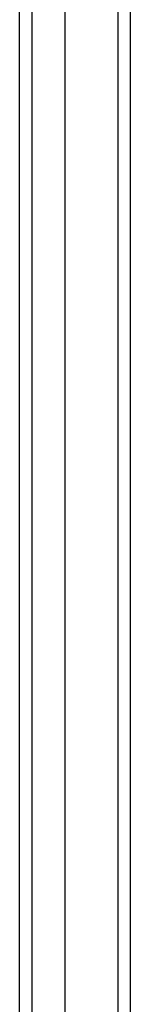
# Model space of a CAD drawing. Header units: inches. Extents: x 18 to 229, y 20 to 132.
# Tile 58 of 115: x 133.981 to 134.847, y 84.212 to 91.905. Entities that reach past the tile are written whole.
import ezdxf

# ---------------------------------------------------------------- set-up
doc = ezdxf.new("R2010")
doc.units = ezdxf.units.IN
doc.header["$MEASUREMENT"] = 0
doc.layers.add('Visible Edges(ANSI)', color=7, linetype='Continuous', lineweight=25)
doc.layers.add('Visible Tangent Edges(ANSI)', color=7, linetype='Continuous', lineweight=25)

msp = doc.modelspace()

# ---------------------------------------------------------------- linework, layer by layer
at = {"layer": 'Visible Edges(ANSI)'}
for p, q in [((134.8468, 47.3919), (134.8468, 107.1939)), ((134.335, 106.5843), (134.335, 48.0016)), ((133.9806, 48.1901), (133.9806, 106.3958))]:
    msp.add_line(p, q, dxfattribs=at)
at = {"layer": 'Visible Tangent Edges(ANSI)'}
for p, q in [((134.7478, 107.1939), (134.7478, 47.3919)), ((134.0796, 48.0601), (134.0796, 106.5258))]:
    msp.add_line(p, q, dxfattribs=at)

doc.saveas('drawing.dxf')
